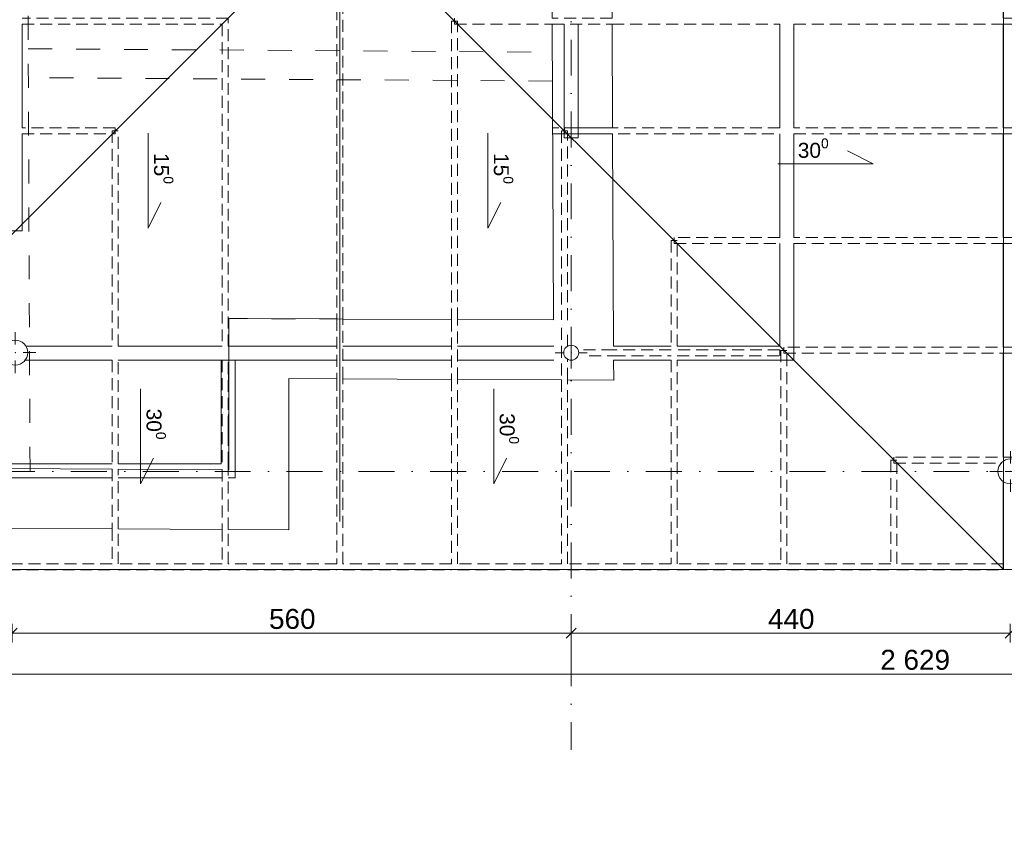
# Model space of a CAD drawing. Header units: millimetres. Extents: x -68772 to 137055, y -73300 to 19650.
# Tile 8 of 212: x -27459 to -17594, y -59524 to -51387. Entities that reach past the tile are written whole.
import ezdxf
from ezdxf.enums import TextEntityAlignment as Align

# ---------------------------------------------------------------- set-up
doc = ezdxf.new("R2010")
doc.units = ezdxf.units.MM
doc.header["$MEASUREMENT"] = 0
for name, pattern in [('Kropki i Kreski', [720, 360, -180, 0, -180]), ('Przerywana', [480, 240, -240]), ('Przerywana gęsta', [180, 120, -60])]:
    doc.linetypes.add(name, pattern=pattern)
for name, color, linetype in [('_drogi geometria', 7, 'Continuous'), ('Nowe_430-K Słupy', 7, 'Continuous'), ('Nowe_450-Sciana_oporowa_symb__osiowy', 7, 'Continuous'), ('Nowe_inny_obiekt_trwale_zwiazany_z_b', 7, 'Continuous'), ('Nowe_Panel', 7, 'Continuous')]:
    doc.layers.add(name, color=color, linetype=linetype)
for name, color, linetype, lineweight in [('_drogi geometria_Nr_pióra__1', 7, 'Continuous', 18), ('Nowe_430-K Słupy_Nr_pióra__1', 7, 'Continuous', 18), ('Nowe_430-K Słupy_Nr_pióra__7', 7, 'Continuous', 5), ('Nowe_450-Sciana_oporowa_symb__osiowy_Nr_pióra__139', 136, 'Continuous', 18), ('Nowe_810-G Ogólne_Nr_pióra__139', 136, 'Continuous', 18), ('Nowe_inny_obiekt_trwale_zwiazany_z_b_Nr_pióra__138', 138, 'Continuous', 18), ('Nowe_Panel_Nr_pióra__139', 136, 'Continuous', 18), ('Nowe_Panel_Nr_pióra__93', 7, 'Continuous', 20), ('Nowe_WOSZCZALSKI_tekst w ramce_Nr_pióra__7', 7, 'Continuous', 5), ('Walls_Nr_pióra__20', 20, 'Continuous', 18)]:
    doc.layers.add(name, color=color, linetype=linetype, lineweight=lineweight)
doc.styles.add('GENERATED_STYLE_1', font='arial.ttf')
doc.styles.add('GENERATED_STYLE_3', font='arial.ttf')
doc.dimstyles.new('GENERATED_STYLE__12', dxfattribs={"dimtxt": 200, "dimasz": 95, "dimexe": 0.18, "dimexo": 0.0625, "dimgap": 0.09, "dimtad": 1, "dimtih": 1, "dimtoh": 1, "dimdec": 0, "dimlfac": 0.1, "dimzin": 0, "dimdsep": 46, "dimtxsty": 'GENERATED_STYLE_3', "dimblk": 'ARROWHEAD_6', "dimblk1": 'ARROWHEAD_6', "dimblk2": 'ARROWHEAD_6', "dimcen": 0.09, "dimse1": 1, "dimse2": 1, "dimclrd": 7, "dimclre": 7, "dimclrt": 7, "dimadec": 1, "dimazin": 0, "dimtfac": 1, "dimtdec": 4, "dimtmove": 2, "dimatfit": 3, "dimfxl": 0, "dimtolj": 1, "dimtzin": 0, "dimarcsym": 0})
doc.dimstyles.new('GENERATED_STYLE__13', dxfattribs={"dimtxt": 200, "dimasz": 95, "dimexe": 0.18, "dimexo": 0.0625, "dimgap": 0.09, "dimtad": 1, "dimtih": 1, "dimtoh": 1, "dimdec": 0, "dimlfac": 0.1, "dimzin": 0, "dimdsep": 46, "dimtxsty": 'GENERATED_STYLE_3', "dimblk": 'ARROWHEAD_6', "dimblk1": 'ARROWHEAD_6', "dimblk2": 'ARROWHEAD_6', "dimcen": 0.09, "dimse1": 1, "dimse2": 1, "dimclrd": 7, "dimclre": 7, "dimclrt": 7, "dimadec": 1, "dimazin": 0, "dimtfac": 1, "dimtdec": 4, "dimtmove": 0, "dimatfit": 3, "dimfxl": 0, "dimtolj": 1, "dimtzin": 0, "dimarcsym": 0})
doc.dimstyles.new('GENERATED_STYLE__14', dxfattribs={"dimtxt": 200, "dimasz": 95, "dimexe": 0.18, "dimexo": 0.0625, "dimgap": 0.09, "dimtad": 1, "dimdec": 0, "dimlfac": 0.1, "dimzin": 0, "dimdsep": 46, "dimtxsty": 'GENERATED_STYLE_3', "dimblk": 'ARROWHEAD_6', "dimblk1": 'ARROWHEAD_6', "dimblk2": 'ARROWHEAD_6', "dimcen": 0.09, "dimse1": 1, "dimse2": 1, "dimclrd": 7, "dimclre": 7, "dimclrt": 7, "dimadec": 1, "dimazin": 0, "dimtfac": 1, "dimtdec": 4, "dimtmove": 0, "dimatfit": 3, "dimfxl": 0, "dimtolj": 1, "dimtzin": 0, "dimarcsym": 0})

# ---------------------------------------------------------------- blocks, each defined once
blk = doc.blocks.new('Ściana_98', base_point=(-17534.1, -56900.1))
at = {"layer": 'Nowe_450-Sciana_oporowa_symb__osiowy_Nr_pióra__139', "color": 136, "linetype": 'Continuous', "lineweight": 18}
for p, q in [((-17604.1, -46271.7), (-17464.1, -46271.7)), ((-17464.1, -46331.7), (-17604.1, -46331.7)), ((-17604.1, -47271.7), (-17464.1, -47271.7)), ((-17464.1, -47331.7), (-17604.1, -47331.7)), ((-17604.1, -48271.7), (-17464.1, -48271.7)), ((-17464.1, -48331.7), (-17604.1, -48331.7)), ((-17604.1, -49271.7), (-17464.1, -49271.7)), ((-17464.1, -49331.7), (-17604.1, -49331.7)), ((-17604.1, -50271.7), (-17464.1, -50271.7)), ((-17464.1, -50331.7), (-17604.1, -50331.7)), ((-17604.1, -51371.7), (-17464.1, -51371.7)), ((-17464.1, -51431.7), (-17604.1, -51431.7)), ((-17604.1, -52471.7), (-17464.1, -52471.7)), ((-17464.1, -52531.7), (-17604.1, -52531.7)), ((-17604.1, -53571.7), (-17464.1, -53571.7)), ((-17464.1, -53631.7), (-17604.1, -53631.7)), ((-17604.1, -54671.7), (-17464.1, -54671.7)), ((-17464.1, -54731.7), (-17604.1, -54731.7)), ((-17604.1, -55771.7), (-17464.1, -55771.7))]:
    blk.add_line(p, q, dxfattribs=at)
at = {"layer": 'Nowe_450-Sciana_oporowa_symb__osiowy_Nr_pióra__139', "color": 136, "linetype": 'Continuous', "lineweight": 18, "flags": 128}
for points in [[(-17464.1, -44311.3), (-17604.1, -44311.3)], [(-17604.1, -44311.3), (-17604.1, -45215)], [(-17464.1, -45215), (-17464.1, -44311.3)], [(-17604.1, -45416.6), (-17604.1, -46271.7)], [(-17464.1, -46271.7), (-17464.1, -45416.5)], [(-17604.1, -46331.7), (-17604.1, -47271.7)], [(-17464.1, -47271.7), (-17464.1, -46331.7)], [(-17604.1, -47331.7), (-17604.1, -48271.7)], [(-17464.1, -48271.7), (-17464.1, -47331.7)], [(-17604.1, -48331.7), (-17604.1, -49271.7)], [(-17464.1, -49271.7), (-17464.1, -48331.7)], [(-17604.1, -49331.7), (-17604.1, -50271.7)], [(-17464.1, -50271.7), (-17464.1, -49331.7)], [(-17604.1, -50331.7), (-17604.1, -50515)], [(-17464.1, -50515), (-17464.1, -50331.7)], [(-17604.1, -50716.6), (-17604.1, -51371.7)], [(-17464.1, -51371.7), (-17464.1, -50716.5)], [(-17604.1, -51431.7), (-17604.1, -52471.7)], [(-17464.1, -52471.7), (-17464.1, -51431.7)], [(-17604.1, -52531.7), (-17604.1, -53571.7)], [(-17464.1, -53571.7), (-17464.1, -52531.7)], [(-17604.1, -53631.7), (-17604.1, -54671.7)], [(-17464.1, -54671.7), (-17464.1, -53631.7)], [(-17604.1, -54731.7), (-17604.1, -55771.7)], [(-17464.1, -55771.7), (-17464.1, -54731.7)], [(-17604.1, -56015.8), (-17604.1, -56900.1)], [(-17464.1, -56900.1), (-17464.1, -56018.3)], [(-17604.1, -56900.1), (-17464.1, -56900.1)]]:
    blk.add_lwpolyline(points, dxfattribs=at)
blk = doc.blocks.new('Ściana_103', base_point=(-19771.4, -54731.7))
at = {"layer": 'Nowe_450-Sciana_oporowa_symb__osiowy_Nr_pióra__139', "color": 136, "linetype": 'Continuous', "lineweight": 18, "flags": 128}
for points in [[(-19841.4, -51431.7), (-19841.4, -52471.7)], [(-19701.4, -52471.7), (-19701.4, -51431.7)], [(-19841.4, -52531.7), (-19841.4, -53571.7)], [(-19701.4, -53571.7), (-19701.4, -52531.7)], [(-19841.4, -53631.7), (-19841.4, -54661.7)], [(-19701.4, -54801.7), (-19701.4, -53631.7)]]:
    blk.add_lwpolyline(points, dxfattribs=at)
blk = doc.blocks.new('Ściana_104', base_point=(-21933, -52570.1))
at = {"layer": 'Nowe_450-Sciana_oporowa_symb__osiowy_Nr_pióra__139', "color": 136, "linetype": 'Continuous', "lineweight": 18, "flags": 128}
for points in [[(-22003, -51431.7), (-22003, -52570.1)], [(-21863, -52570.1), (-21863, -51431.7)], [(-22003, -52570.1), (-21863, -52570.1)]]:
    blk.add_lwpolyline(points, dxfattribs=at)
blk = doc.blocks.new('Ściana_108', base_point=(-25401, -51401.7))
at = {"layer": 'Nowe_450-Sciana_oporowa_symb__osiowy_Nr_pióra__139', "color": 136, "linetype": 'Przerywana gęsta', "lineweight": 18, "flags": 128}
for points in [[(-25371, -54661.7), (-25371, -51371.7)], [(-25431, -51431.7), (-25431, -54661.7)], [(-25431, -54801.7), (-25431, -55839.6)], [(-25371, -55839.6), (-25371, -54801.7)], [(-25431, -56498.1), (-25431, -56841.7)], [(-25371, -56841.7), (-25371, -56498.5)]]:
    blk.add_lwpolyline(points, dxfattribs=at)
blk = doc.blocks.new('Ściana_109', base_point=(-26501.1, -52501.6))
at = {"layer": 'Nowe_450-Sciana_oporowa_symb__osiowy_Nr_pióra__139', "color": 136, "linetype": 'Przerywana gęsta', "lineweight": 18, "flags": 128}
for points in [[(-26531.1, -52501.6), (-26531.1, -54661.7)], [(-26471.1, -52501.6), (-26531.1, -52501.6)], [(-26471.1, -54661.7), (-26471.1, -52501.6)], [(-26531.1, -54801.7), (-26531.1, -55839.6)], [(-26471.1, -55839.6), (-26471.1, -54801.7)], [(-26531.1, -56492.2), (-26531.1, -56841.7)], [(-26471.1, -56841.7), (-26471.1, -56492.6)]]:
    blk.add_lwpolyline(points, dxfattribs=at)
blk = doc.blocks.new('Ściana_113', base_point=(-23101.2, -51401.8))
at = {"layer": 'Nowe_450-Sciana_oporowa_symb__osiowy_Nr_pióra__139', "color": 136, "linetype": 'Przerywana gęsta', "lineweight": 18, "flags": 128}
for points in [[(-23131.2, -51401.8), (-23131.3, -54392.8)], [(-23071.2, -51401.9), (-23131.2, -51401.8)], [(-23071.3, -54393.1), (-23071.2, -51401.9)], [(-23131.3, -54992.8), (-23131.4, -56841.7)], [(-23071.4, -56841.7), (-23071.3, -54993.1)]]:
    blk.add_lwpolyline(points, dxfattribs=at)
blk = doc.blocks.new('Ściana_114', base_point=(-22001.2, -52501.9))
at = {"layer": 'Nowe_450-Sciana_oporowa_symb__osiowy_Nr_pióra__139', "color": 136, "linetype": 'Przerywana gęsta', "lineweight": 18, "flags": 128}
for points in [[(-22031.2, -52501.9), (-22031.3, -54397.7)], [(-21971.2, -52501.9), (-22031.2, -52501.9)], [(-21971.3, -54398), (-21971.2, -52501.9)], [(-22031.3, -54997.7), (-22031.4, -56841.7)], [(-21971.4, -56841.7), (-21971.3, -54998)]]:
    blk.add_lwpolyline(points, dxfattribs=at)
blk = doc.blocks.new('Ściana_115', base_point=(-20901.1, -53601.9))
at = {"layer": 'Nowe_450-Sciana_oporowa_symb__osiowy_Nr_pióra__139', "color": 136, "linetype": 'Przerywana gęsta', "lineweight": 18, "flags": 128}
for points in [[(-20931.1, -53601.9), (-20931.2, -54661.7)], [(-20871.1, -53601.9), (-20931.1, -53601.9)], [(-20871.2, -54661.7), (-20871.1, -53601.9)], [(-20931.2, -54801.7), (-20931.3, -56841.7)], [(-20871.3, -56841.7), (-20871.2, -54801.7)]]:
    blk.add_lwpolyline(points, dxfattribs=at)
blk = doc.blocks.new('Ściana_116', base_point=(-19801.1, -54702))
at = {"layer": 'Nowe_450-Sciana_oporowa_symb__osiowy_Nr_pióra__139', "color": 136, "linetype": 'Przerywana gęsta', "lineweight": 18, "flags": 128}
for points in [[(-19831.1, -54702), (-19831.2, -56841.7)], [(-19771.1, -54702), (-19831.1, -54702)], [(-19771.2, -56841.7), (-19771.1, -54702)]]:
    blk.add_lwpolyline(points, dxfattribs=at)
blk = doc.blocks.new('Ściana_117', base_point=(-18701.1, -55802))
at = {"layer": 'Nowe_450-Sciana_oporowa_symb__osiowy_Nr_pióra__139', "color": 136, "linetype": 'Przerywana gęsta', "lineweight": 18, "flags": 128}
for points in [[(-18731.1, -55802), (-18731.1, -56841.7)], [(-18671.1, -55802), (-18731.1, -55802)], [(-18671.1, -56841.7), (-18671.1, -55802)]]:
    blk.add_lwpolyline(points, dxfattribs=at)
blk = doc.blocks.new('Ściana_118', base_point=(-24251.1, -50301.7))
at = {"layer": 'Nowe_450-Sciana_oporowa_symb__osiowy_Nr_pióra__139', "color": 136, "linetype": 'Przerywana gęsta', "lineweight": 18, "flags": 128}
for points in [[(-24281.1, -50371.7), (-24281.3, -54387.7)], [(-24221.3, -54387.9), (-24221.1, -50371.7)], [(-24281.3, -54987.7), (-24281.4, -56841.7)], [(-24221.4, -56841.7), (-24221.3, -54987.9)]]:
    blk.add_lwpolyline(points, dxfattribs=at)
blk = doc.blocks.new('Ściana_120', base_point=(-25369.3, -55909.6))
at = {"layer": 'Nowe_450-Sciana_oporowa_symb__osiowy_Nr_pióra__139', "color": 136, "linetype": 'Continuous', "lineweight": 18, "flags": 128}
for points in [[(-29831.7, -55839.6), (-30106.6, -55839.6)], [(-28731.2, -55839.6), (-29771.7, -55839.6)], [(-27631.2, -55839.6), (-28671.2, -55839.6)], [(-26531.1, -55839.6), (-27571.2, -55839.6)], [(-25439.3, -55839.6), (-26471.1, -55839.6)], [(-30246.6, -55979.6), (-29831.7, -55979.6)], [(-29771.7, -55979.6), (-28731.2, -55979.6)], [(-28671.2, -55979.6), (-27631.2, -55979.6)], [(-27571.2, -55979.6), (-26531.1, -55979.6)], [(-26471.1, -55979.6), (-25431, -55979.6)], [(-25371, -55979.6), (-25299.3, -55979.6)]]:
    blk.add_lwpolyline(points, dxfattribs=at)
blk = doc.blocks.new('Ściana_121', base_point=(-25369.3, -55909.6))
at = {"layer": 'Nowe_450-Sciana_oporowa_symb__osiowy_Nr_pióra__139', "color": 136, "linetype": 'Continuous', "lineweight": 18, "flags": 128}
for points in [[(-25299.3, -54801.7), (-25439.3, -54801.7)], [(-25439.3, -54801.7), (-25439.3, -55839.6)], [(-25299.3, -55979.6), (-25299.3, -54801.7)]]:
    blk.add_lwpolyline(points, dxfattribs=at)
blk = doc.blocks.new('Ściana_159', base_point=(-21506.8, -55000.1))
at = {"layer": 'Nowe_Panel_Nr_pióra__139', "color": 136, "linetype": 'Przerywana gęsta', "lineweight": 18}
for p, q in [((-24281.3, -54387.7), (-24281.3, -54987.7)), ((-24221.3, -54987.9), (-24221.3, -54387.9)), ((-23131.3, -54392.8), (-23131.3, -54992.8)), ((-23071.3, -54993.1), (-23071.3, -54393.1)), ((-22031.3, -54475.6), (-22031.3, -54997.7)), ((-21971.3, -54665.1), (-21971.3, -54535.6)), ((-21971.3, -54998), (-21971.3, -54785.9))]:
    blk.add_line(p, q, dxfattribs=at)
at = {"layer": 'Nowe_Panel_Nr_pióra__93', "color": 7, "linetype": 'Continuous', "lineweight": 20, "flags": 128}
for points in [[(-24281.3, -54387.7), (-25363.3, -54382.8)], [(-23131.3, -54392.8), (-24221.3, -54387.9)], [(-22109.5, -54397.4), (-23071.3, -54393.1)], [(-24763.3, -54985.5), (-24281.3, -54987.7)], [(-24221.3, -54987.9), (-23131.3, -54992.8)], [(-23071.3, -54993.1), (-22031.3, -54997.7)], [(-21971.3, -54998), (-21506.8, -55000.1)]]:
    blk.add_lwpolyline(points, dxfattribs=at)
blk = doc.blocks.new('Ściana_160', base_point=(-24763.3, -54985.5))
at = {"layer": 'Nowe_Panel_Nr_pióra__93', "color": 7, "linetype": 'Continuous', "lineweight": 20, "flags": 128}
for points in [[(-25363.3, -54382.8), (-25363.3, -55898.5)], [(-24763.3, -56501.7), (-24763.3, -54985.5)]]:
    blk.add_lwpolyline(points, dxfattribs=at)
blk = doc.blocks.new('Ściana_161', base_point=(-24763.3, -56501.7))
at = {"layer": 'Nowe_Panel_Nr_pióra__139', "color": 136, "linetype": 'Przerywana gęsta', "lineweight": 18}
for p, q in [((-29831.7, -55904.1), (-29831.7, -56474.5)), ((-29771.7, -56474.8), (-29771.7, -55874.8)), ((-28731.2, -55880.4), (-28731.2, -56480.4)), ((-28671.2, -56480.7), (-28671.2, -55880.7)), ((-27631.2, -55886.3), (-27631.2, -56486.3)), ((-27571.2, -56486.7), (-27571.2, -55886.6)), ((-26531.1, -55892.2), (-26531.1, -56492.2)), ((-26471.1, -56492.6), (-26471.1, -55892.5)), ((-25431, -55898.1), (-25431, -56498.1)), ((-25371, -56498.5), (-25371, -55898.5))]:
    blk.add_line(p, q, dxfattribs=at)
at = {"layer": 'Nowe_Panel_Nr_pióra__93', "color": 7, "linetype": 'Continuous', "lineweight": 20, "flags": 128}
for points in [[(-28731.2, -55880.4), (-29771.7, -55874.8)], [(-27631.2, -55886.3), (-28671.2, -55880.7)], [(-26531.1, -55892.2), (-27571.2, -55886.6)], [(-25431, -55898.1), (-26471.1, -55892.5)], [(-25363.3, -55898.5), (-25371, -55898.5)], [(-30399.6, -56471.5), (-29831.7, -56474.5)], [(-29771.7, -56474.8), (-28731.2, -56480.4)], [(-28671.2, -56480.7), (-27631.2, -56486.3)], [(-27571.2, -56486.7), (-26531.1, -56492.2)], [(-26471.1, -56492.6), (-25431, -56498.1)], [(-25371, -56498.5), (-24763.3, -56501.7)]]:
    blk.add_lwpolyline(points, dxfattribs=at)
blk = doc.blocks.new('Ściana_163', base_point=(-4731.7, -51401.7))
at = {"layer": 'Nowe_450-Sciana_oporowa_symb__osiowy_Nr_pióra__139', "color": 136, "linetype": 'Przerywana gęsta', "lineweight": 18, "flags": 128}
for points in [[(-23101.3, -51371.7), (-23101.3, -51431.7)], [(-23101.3, -51431.7), (-22122.5, -51431.7)], [(-21522.5, -51431.7), (-19841.4, -51431.7)], [(-19701.4, -51431.7), (-17574.2, -51431.7)]]:
    blk.add_lwpolyline(points, dxfattribs=at)
blk = doc.blocks.new('Ściana_164', base_point=(-4731.7, -52501.7))
at = {"layer": 'Nowe_450-Sciana_oporowa_symb__osiowy_Nr_pióra__139', "color": 136, "linetype": 'Przerywana gęsta', "lineweight": 18, "flags": 128}
for points in [[(-19841.4, -52471.7), (-22001.4, -52471.7)], [(-22001.4, -52471.7), (-22001.4, -52531.7)], [(-15503.4, -52471.7), (-19701.4, -52471.7)], [(-22001.4, -52531.7), (-19841.4, -52531.7)], [(-19701.4, -52531.7), (-15503.4, -52531.7)]]:
    blk.add_lwpolyline(points, dxfattribs=at)
blk = doc.blocks.new('Ściana_165', base_point=(-4731.7, -53601.7))
at = {"layer": 'Nowe_450-Sciana_oporowa_symb__osiowy_Nr_pióra__139', "color": 136, "linetype": 'Przerywana gęsta', "lineweight": 18, "flags": 128}
for points in [[(-19841.4, -53571.7), (-20901.4, -53571.7)], [(-20901.4, -53571.7), (-20901.4, -53631.7)], [(-20901.4, -53631.7), (-19841.4, -53631.7)], [(-15503.4, -53571.7), (-19701.4, -53571.7)], [(-19701.4, -53631.7), (-15503.4, -53631.7)]]:
    blk.add_lwpolyline(points, dxfattribs=at)
blk = doc.blocks.new('Ściana_166', base_point=(-4731.7, -54701.7))
at = {"layer": 'Nowe_450-Sciana_oporowa_symb__osiowy_Nr_pióra__139', "color": 136, "linetype": 'Przerywana gęsta', "lineweight": 18, "flags": 128}
for points in [[(-15503.4, -54671.7), (-19801.4, -54671.7)], [(-19801.4, -54671.7), (-19801.4, -54731.7)], [(-19801.4, -54731.7), (-15503.4, -54731.7)]]:
    blk.add_lwpolyline(points, dxfattribs=at)
blk = doc.blocks.new('Ściana_167', base_point=(-4731.7, -55801.7))
at = {"layer": 'Nowe_450-Sciana_oporowa_symb__osiowy_Nr_pióra__139', "color": 136, "linetype": 'Przerywana gęsta', "lineweight": 18, "flags": 128}
for points in [[(-15503.4, -55771.7), (-18701.4, -55771.7)], [(-18701.4, -55771.7), (-18701.4, -55831.7)], [(-18701.4, -55831.7), (-17618.9, -55831.7)]]:
    blk.add_lwpolyline(points, dxfattribs=at)
blk = doc.blocks.new('Ściana_168', base_point=(-17603, -56871.7))
at = {"layer": 'Nowe_450-Sciana_oporowa_symb__osiowy_Nr_pióra__139', "color": 136, "linetype": 'Przerywana gęsta', "lineweight": 18, "flags": 128}
for points in [[(-26531.1, -56841.7), (-27571.2, -56841.7)], [(-27571.2, -56901.7), (-26531.1, -56901.7)], [(-25431, -56841.7), (-26471.1, -56841.7)], [(-26471.1, -56901.7), (-25431, -56901.7)], [(-24281.4, -56841.7), (-25371, -56841.7)], [(-25371, -56901.7), (-24281.4, -56901.7)], [(-23131.4, -56841.7), (-24221.4, -56841.7)], [(-24221.4, -56901.7), (-23131.4, -56901.7)], [(-22031.4, -56841.7), (-23071.4, -56841.7)], [(-23071.4, -56901.7), (-22031.4, -56901.7)], [(-20931.3, -56841.7), (-21971.4, -56841.7)], [(-21971.4, -56901.7), (-20931.3, -56901.7)], [(-19831.2, -56841.7), (-20871.3, -56841.7)], [(-20871.3, -56901.7), (-19831.2, -56901.7)], [(-18731.1, -56841.7), (-19771.2, -56841.7)], [(-19771.2, -56901.7), (-18731.1, -56901.7)], [(-17603, -56841.7), (-18671.1, -56841.7)], [(-18671.1, -56901.7), (-17603, -56901.7)], [(-17603, -56901.7), (-17603, -56841.7)]]:
    blk.add_lwpolyline(points, dxfattribs=at)
blk = doc.blocks.new('Ściana_169', base_point=(-26501.2, -52501.7))
at = {"layer": 'Nowe_450-Sciana_oporowa_symb__osiowy_Nr_pióra__139', "color": 136, "linetype": 'Przerywana gęsta', "lineweight": 18, "flags": 128}
for points in [[(-30246.6, -52471.7), (-30913.8, -52471.7)], [(-30913.8, -52471.7), (-30913.8, -52531.7)], [(-28801.5, -52471.7), (-30106.6, -52471.7)], [(-27574.6, -52471.7), (-28661.5, -52471.7)], [(-26501.2, -52471.7), (-27434.6, -52471.7)], [(-26501.2, -52531.7), (-26501.2, -52471.7)], [(-30913.8, -52531.7), (-30246.6, -52531.7)], [(-30106.6, -52531.7), (-28801.5, -52531.7)], [(-28661.5, -52531.7), (-27574.6, -52531.7)], [(-27434.6, -52531.7), (-26501.2, -52531.7)]]:
    blk.add_lwpolyline(points, dxfattribs=at)
blk = doc.blocks.new('Ściana_170', base_point=(-25401, -51401.7))
at = {"layer": 'Nowe_450-Sciana_oporowa_symb__osiowy_Nr_pióra__139', "color": 136, "linetype": 'Przerywana gęsta', "lineweight": 18, "flags": 128}
for points in [[(-30246.6, -51371.7), (-30917.1, -51371.7)], [(-30917.1, -51371.7), (-30917.1, -51431.7)], [(-28801.5, -51371.7), (-30106.6, -51371.7)], [(-27574.6, -51371.7), (-28661.5, -51371.7)], [(-25371, -51371.7), (-27434.6, -51371.7)], [(-30917.1, -51431.7), (-30246.6, -51431.7)], [(-30106.6, -51431.7), (-28801.5, -51431.7)], [(-28661.5, -51431.7), (-27574.6, -51431.7)], [(-27434.6, -51431.7), (-25431, -51431.7)]]:
    blk.add_lwpolyline(points, dxfattribs=at)
blk = doc.blocks.new('Ściana_205', base_point=(-19771.4, -54731.7))
at = {"layer": 'Nowe_450-Sciana_oporowa_symb__osiowy_Nr_pióra__139', "color": 136, "linetype": 'Continuous', "lineweight": 18, "flags": 128}
for points in [[(-27631.2, -54661.7), (-28661.5, -54661.7)], [(-26531.1, -54661.7), (-27395.2, -54661.7)], [(-25431, -54661.7), (-26471.1, -54661.7)], [(-24281.3, -54661.7), (-25371, -54661.7)], [(-23131.3, -54661.7), (-24221.3, -54661.7)], [(-22108.3, -54661.7), (-23071.3, -54661.7)], [(-20931.2, -54661.7), (-21508.3, -54661.7)], [(-19841.4, -54661.7), (-20871.2, -54661.7)], [(-28801.5, -54801.7), (-28731.5, -54801.7)], [(-28671.2, -54801.7), (-27631.2, -54801.7)], [(-27409.1, -54801.7), (-26531.1, -54801.7)], [(-26471.1, -54801.7), (-25431, -54801.7)], [(-25371, -54801.7), (-24281.3, -54801.7)], [(-24221.3, -54801.7), (-23131.3, -54801.7)], [(-23071.3, -54801.7), (-22107.7, -54801.7)], [(-21507.7, -54801.7), (-20931.2, -54801.7)], [(-20871.2, -54801.7), (-19701.4, -54801.7)]]:
    blk.add_lwpolyline(points, dxfattribs=at)
blk = doc.blocks.new('Ściana_222', base_point=(-21527.1, -50371.7))
at = {"layer": 'Nowe_Panel_Nr_pióra__139', "color": 136, "linetype": 'Przerywana gęsta', "lineweight": 18}
for p, q in [((-21522.7, -51371.7), (-22122.7, -51371.7)), ((-22122.5, -51431.7), (-21522.5, -51431.7)), ((-21517.9, -52471.7), (-22117.9, -52471.7)), ((-22117.7, -52531.7), (-21517.7, -52531.7)), ((-21508.2, -54695.5), (-21811.4, -54695.5)), ((-21751.4, -54755.5), (-21507.9, -54755.5))]:
    blk.add_line(p, q, dxfattribs=at)
at = {"layer": 'Nowe_Panel_Nr_pióra__93', "color": 7, "linetype": 'Continuous', "lineweight": 20, "flags": 128}
for points in [[(-21527.1, -50371.7), (-22127.1, -50374.3)], [(-22127.1, -50374.3), (-22122.7, -51371.7)], [(-21522.7, -51371.7), (-21527.1, -50371.7)], [(-22122.5, -51431.7), (-22109.5, -54397.4)], [(-21517.9, -52471.7), (-21522.5, -51431.7)], [(-21508.3, -54661.7), (-21517.7, -52531.7)], [(-21506.8, -55000.1), (-21507.7, -54801.7)]]:
    blk.add_lwpolyline(points, dxfattribs=at)
blk = doc.blocks.new('Ściana_261', base_point=(-27504.6, -53504.9))
at = {"layer": 'Nowe_450-Sciana_oporowa_symb__osiowy_Nr_pióra__139', "color": 136, "linetype": 'Continuous', "lineweight": 18, "flags": 128}
for points in [[(-27434.6, -52471.7), (-27434.6, -51431.7)], [(-27434.6, -53504.9), (-27434.6, -52531.7)], [(-27574.6, -53504.9), (-27434.6, -53504.9)]]:
    blk.add_lwpolyline(points, dxfattribs=at)
blk = doc.blocks.new('Ściana_262', base_point=(-19841.4, -54725.5))
at = {"layer": 'Nowe_450-Sciana_oporowa_symb__osiowy_Nr_pióra__139', "color": 136, "linetype": 'Przerywana gęsta', "lineweight": 18, "flags": 128}
for points in [[(-20931.2, -54695.5), (-21508.2, -54695.5)], [(-19841.4, -54695.5), (-20871.2, -54695.5)], [(-19841.4, -54755.5), (-19841.4, -54695.5)], [(-21507.9, -54755.5), (-20931.2, -54755.5)], [(-20871.2, -54755.5), (-19841.4, -54755.5)]]:
    blk.add_lwpolyline(points, dxfattribs=at)
blk = doc.blocks.new('Standardowy znacznik osi_4')
at = {"layer": 'Nowe_inny_obiekt_trwale_zwiazany_z_b_Nr_pióra__138', "color": 138, "linetype": 'Kropki i Kreski', "lineweight": 18}
for q in [(0, 0), (24512.7, 0)]:
    blk.add_line((1000, 0), q, dxfattribs=at)
at = {"layer": 'Nowe_inny_obiekt_trwale_zwiazany_z_b_Nr_pióra__138', "color": 138, "lineweight": 18, "style": 'GENERATED_STYLE_1'}
blk.add_attdef('AC_MarkerText_1', text='', height=600, rotation=270, dxfattribs=at).set_placement((26012.7, 34.3), align=Align.MIDDLE_CENTER)
blk = doc.blocks.new('Standardowy znacznik osi_5')
at = {"layer": 'Nowe_inny_obiekt_trwale_zwiazany_z_b_Nr_pióra__138', "color": 138, "linetype": 'Kropki i Kreski', "lineweight": 18}
blk.add_line((1000, 0), (31616.4, 0), dxfattribs=at)
at = {"layer": 'Nowe_inny_obiekt_trwale_zwiazany_z_b_Nr_pióra__138', "color": 138, "lineweight": 18, "style": 'GENERATED_STYLE_1'}
for tag, p in [('AC_MarkerText_1_0', (-500, 34.3)), ('AC_MarkerText_1_1', (33116.4, 34.3))]:
    blk.add_attdef(tag, text='', height=600, dxfattribs=at).set_placement(p, align=Align.MIDDLE_CENTER)
blk = doc.blocks.new('*D865')
at = {"layer": '_drogi geometria_Nr_pióra__1', "color": 7, "linetype": 'Continuous', "lineweight": 18}
for p, q in [((-30850.3, -57897.3), (-30950.3, -57997.3)), ((-30900.3, -58041.1), (-30900.3, -57853.6)), ((-4661.7, -57997.3), (-4561.7, -57897.3)), ((-4611.7, -58041.1), (-4611.7, -57853.6)), ((-30975.3, -57947.3), (-30900.3, -57947.3)), ((-30900.3, -57947.3), (-4611.7, -57947.3)), ((-4611.7, -57947.3), (-4536.7, -57947.3))]:
    blk.add_line(p, q, dxfattribs=at)
at = {"layer": '_drogi geometria_Nr_pióra__1', "color": 7, "lineweight": 18, "insert": (-18836.3, -57907.3), "char_height": 200, "attachment_point": 7, "style": 'GENERATED_STYLE_3'}
blk.add_mtext('\\A1;2\\~629', dxfattribs=at)
blk = doc.blocks.new('ARROWHEAD_6')
at = {"color": 0, "linetype": 'Continuous', "lineweight": 0}
for p, q in [((0, 0), (-1, 0)), ((-0.5, -0.5), (0.5, 0.5))]:
    blk.add_line(p, q, dxfattribs=at)
blk = doc.blocks.new('*D879')
at = {"layer": '_drogi geometria_Nr_pióra__1', "color": 7, "linetype": 'Continuous', "lineweight": 18}
for p, q in [((-27483, -57487.7), (-27583, -57587.7)), ((-27533, -57631.5), (-27533, -57444)), ((-21883, -57487.7), (-21983, -57587.7)), ((-21933, -57631.5), (-21933, -57444)), ((-27533, -57537.7), (-21933, -57537.7))]:
    blk.add_line(p, q, dxfattribs=at)
at = {"layer": '_drogi geometria_Nr_pióra__1', "color": 7, "lineweight": 18, "insert": (-24960.7, -57497.7), "char_height": 200, "attachment_point": 7, "style": 'GENERATED_STYLE_3'}
blk.add_mtext('\\A1;560', dxfattribs=at)
blk = doc.blocks.new('*D880')
at = {"layer": '_drogi geometria_Nr_pióra__1', "color": 7, "linetype": 'Continuous', "lineweight": 18}
for p, q in [((-21883, -57487.7), (-21983, -57587.7)), ((-21933, -57631.5), (-21933, -57444)), ((-17484.1, -57487.7), (-17584.1, -57587.7)), ((-17534.1, -57631.5), (-17534.1, -57444)), ((-21933, -57537.7), (-17534.1, -57537.7))]:
    blk.add_line(p, q, dxfattribs=at)
at = {"layer": '_drogi geometria_Nr_pióra__1', "color": 7, "lineweight": 18, "insert": (-19961.2, -57497.7), "char_height": 200, "attachment_point": 7, "style": 'GENERATED_STYLE_3'}
blk.add_mtext('\\A1;440', dxfattribs=at)
blk = doc.blocks.new('*D892')
at = {"layer": '_drogi geometria_Nr_pióra__1', "color": 7, "linetype": 'Continuous', "lineweight": 18}
for p, q in [((-31289.5, -55916.3), (-31477, -55916.3)), ((-31433.3, -55866.3), (-31333.3, -55966.3)), ((-31383.3, -56900.1), (-31383.3, -55916.3)), ((-31289.5, -56900.1), (-31477, -56900.1)), ((-31433.3, -56850.1), (-31333.3, -56950.1)), ((-31383.3, -56975.1), (-31383.3, -56900.1))]:
    blk.add_line(p, q, dxfattribs=at)
at = {"layer": '_drogi geometria_Nr_pióra__1', "color": 7, "lineweight": 18, "insert": (-31423.3, -56560), "char_height": 200, "attachment_point": 7, "rotation": 90, "style": 'GENERATED_STYLE_3'}
blk.add_mtext('\\A1;98', dxfattribs=at)
blk = doc.blocks.new('*D893')
at = {"layer": '_drogi geometria_Nr_pióra__1', "color": 7, "linetype": 'Continuous', "lineweight": 18}
for p, q in [((-31433.3, -50567.4), (-31333.3, -50667.4)), ((-31289.5, -50617.4), (-31477, -50617.4)), ((-31383.3, -55916.3), (-31383.3, -50617.4)), ((-31289.5, -55916.3), (-31477, -55916.3)), ((-31433.3, -55866.3), (-31333.3, -55966.3))]:
    blk.add_line(p, q, dxfattribs=at)
at = {"layer": '_drogi geometria_Nr_pióra__1', "color": 7, "lineweight": 18, "insert": (-31423.3, -53494.5), "char_height": 200, "attachment_point": 7, "rotation": 90, "style": 'GENERATED_STYLE_3'}
blk.add_mtext('\\A1;530', dxfattribs=at)
blk = doc.blocks.new('Słup_7', base_point=(-17532.8, -55916.3))
at = {"layer": 'Nowe_430-K Słupy_Nr_pióra__1', "color": 7, "linetype": 'Continuous', "lineweight": 18, "flags": 128}
blk.add_lwpolyline([(-17407.8, -55916.3, 1), (-17657.8, -55916.3, 1)], format="xyb", close=True, dxfattribs=at)
at = {"layer": 'Nowe_430-K Słupy_Nr_pióra__7', "color": 7, "linetype": 'Continuous', "lineweight": 5}
for p, q in [((-17532.8, -55836.3), (-17532.8, -55711.3)), ((-17612.8, -55916.3), (-17737.8, -55916.3)), ((-17452.8, -55916.3), (-17327.8, -55916.3)), ((-17532.8, -55996.3), (-17532.8, -56121.3))]:
    blk.add_line(p, q, dxfattribs=at)
blk.add_point((-17532.8, -55916.3), dxfattribs=at)
blk = doc.blocks.new('Słup_13', base_point=(-27502.9, -54724.8))
at = {"layer": 'Nowe_430-K Słupy_Nr_pióra__1', "color": 7, "linetype": 'Continuous', "lineweight": 18, "flags": 128}
blk.add_lwpolyline([(-27377.9, -54724.8, 1), (-27627.9, -54724.7, 1)], format="xyb", close=True, dxfattribs=at)
at = {"layer": 'Nowe_430-K Słupy_Nr_pióra__7', "color": 7, "linetype": 'Continuous', "lineweight": 5}
for p, q in [((-27502.9, -54644.8), (-27502.9, -54519.8)), ((-27582.9, -54724.7), (-27707.9, -54724.7)), ((-27422.9, -54724.8), (-27297.9, -54724.8)), ((-27502.9, -54804.8), (-27502.9, -54929.8))]:
    blk.add_line(p, q, dxfattribs=at)
blk.add_point((-27502.9, -54724.8), dxfattribs=at)
blk = doc.blocks.new('Słup_17', base_point=(-21933, -54725.5))
at = {"layer": 'Nowe_430-K Słupy_Nr_pióra__1', "color": 7, "linetype": 'Continuous', "lineweight": 18, "flags": 128}
blk.add_lwpolyline([(-21858, -54725.5, 1), (-22008, -54725.5, 1)], format="xyb", close=True, dxfattribs=at)
at = {"layer": 'Nowe_430-K Słupy_Nr_pióra__7', "color": 7, "linetype": 'Continuous', "lineweight": 5}
for p, q in [((-21933, -54645.5), (-21933, -54565.5)), ((-22013, -54725.5), (-22093, -54725.5)), ((-21853, -54725.5), (-21773, -54725.5)), ((-21933, -54805.5), (-21933, -54885.5))]:
    blk.add_line(p, q, dxfattribs=at)
blk.add_point((-21933, -54725.5), dxfattribs=at)

msp = doc.modelspace()

# ---------------------------------------------------------------- linework, layer by layer
at = {"layer": 'Nowe_810-G Ogólne_Nr_pióra__139', "color": 136, "linetype": 'Continuous', "lineweight": 18}
for p, q in [((-24251.4, -56418.6), (-24250.9, -34765.8)), ((-30900.3, -56900.1), (-24251.1, -50251.9)), ((-17603, -56900.1), (-24251.1, -50251.9)), ((-26172.8, -52524.3), (-26172.8, -53478.6)), ((-22768.1, -52524.3), (-22768.1, -53478.6)), ((-18908.3, -52831.6), (-19165.6, -52702.9)), ((-19862.7, -52831.6), (-18908.3, -52831.6)), ((-26172.8, -53478.6), (-26044.1, -53221.3)), ((-22768.1, -53478.6), (-22639.4, -53221.3)), ((-26247.8, -55086.9), (-26247.8, -56041.3)), ((-22709.4, -55086.9), (-22709.4, -56041.3)), ((-26247.8, -56041.3), (-26119.1, -55783.9)), ((-22709.4, -56041.3), (-22580.8, -55783.9)), ((-4611.7, -56900.1), (-17934.1, -56900.1))]:
    msp.add_line(p, q, dxfattribs=at)
at = {"layer": 'Nowe_810-G Ogólne_Nr_pióra__139', "color": 136, "linetype": 'Continuous', "lineweight": 18, "flags": 128}
msp.add_lwpolyline([(-30900.3, -56900.1), (-30968.4, -34668.7), (-17603, -34668.7), (-17603, -56900.1)], close=True, dxfattribs=at)
at = {"layer": 'Walls_Nr_pióra__20', "color": 20, "linetype": 'Przerywana', "lineweight": 18}
for p, q in [((-27355.2, -55909.6), (-27407.1, -43881.3)), ((-27373.5, -51678.4), (-22121.2, -51712.2)), ((-22120, -52002.3), (-27372.2, -51968.4)), ((-25363.3, -54382.8), (-25370, -55895.3)), ((-24216.5, -54388), (-25363.3, -54382.8))]:
    msp.add_line(p, q, dxfattribs=at)

# ---------------------------------------------------------------- block references
at = {"layer": 'Nowe_430-K Słupy', "color": 7, "lineweight": 18}
for name, p in [('Słup_13', (-27502.9, -54724.8)), ('Słup_17', (-21933, -54725.5)), ('Słup_7', (-17532.8, -55916.3))]:
    msp.add_blockref(name, p, dxfattribs=at)
at = {"layer": 'Nowe_450-Sciana_oporowa_symb__osiowy', "color": 136, "lineweight": 18}
for name, p in [('Ściana_103', (-19771.4, -54731.7)), ('Ściana_261', (-27504.6, -53504.9)), ('Ściana_104', (-21933, -52570.1)), ('Ściana_98', (-17534.1, -56900.1)), ('Ściana_118', (-24251.1, -50301.7)), ('Ściana_170', (-25401, -51401.7)), ('Ściana_108', (-25401, -51401.7)), ('Ściana_163', (-4731.7, -51401.7)), ('Ściana_113', (-23101.2, -51401.8)), ('Ściana_169', (-26501.2, -52501.7)), ('Ściana_164', (-4731.7, -52501.7)), ('Ściana_109', (-26501.1, -52501.6)), ('Ściana_114', (-22001.2, -52501.9)), ('Ściana_115', (-20901.1, -53601.9)), ('Ściana_165', (-4731.7, -53601.7)), ('Ściana_205', (-19771.4, -54731.7)), ('Ściana_262', (-19841.4, -54725.5)), ('Ściana_116', (-19801.1, -54702)), ('Ściana_166', (-4731.7, -54701.7)), ('Ściana_121', (-25369.3, -55909.6)), ('Ściana_117', (-18701.1, -55802)), ('Ściana_167', (-4731.7, -55801.7)), ('Ściana_120', (-25369.3, -55909.6)), ('Ściana_168', (-17603, -56871.7))]:
    msp.add_blockref(name, p, dxfattribs=at)
at = {"layer": 'Nowe_inny_obiekt_trwale_zwiazany_z_b', "color": 27, "linetype": 'Continuous', "lineweight": 5, "zscale": 1000, "rotation": 90}
msp.add_blockref('Standardowy znacznik osi_4', (-21933, -58708.3), dxfattribs=at)
at = {"layer": 'Nowe_inny_obiekt_trwale_zwiazany_z_b', "color": 27, "linetype": 'Continuous', "lineweight": 5, "zscale": 1000}
msp.add_blockref('Standardowy znacznik osi_5', (-32986.1, -55916.3), dxfattribs=at)
at = {"layer": 'Nowe_Panel', "color": 7, "lineweight": 20}
for name, p in [('Ściana_222', (-21527.1, -50371.7)), ('Ściana_159', (-21506.8, -55000.1)), ('Ściana_160', (-24763.3, -54985.5)), ('Ściana_161', (-24763.3, -56501.7))]:
    msp.add_blockref(name, p, dxfattribs=at)

# ---------------------------------------------------------------- texts
at = {"layer": 'Nowe_WOSZCZALSKI_tekst w ramce_Nr_pióra__7', "color": 7, "linetype": 'Continuous', "lineweight": 5, "insert": (-19508.1, -52696.6), "char_height": 150, "attachment_point": 5, "style": 'GENERATED_STYLE_1'}
msp.add_mtext('\\A1;30{\\H0.66x;\\S0^  ;}', dxfattribs=at)
at = {"layer": 'Nowe_WOSZCZALSKI_tekst w ramce_Nr_pióra__7', "color": 7, "linetype": 'Continuous', "lineweight": 5, "char_height": 150, "attachment_point": 5, "rotation": 270, "style": 'GENERATED_STYLE_1'}
for s, insert in [('\\A1;15{\\H0.66x;\\S0^  ;}', (-26037.8, -52878.9)), ('\\A1;15{\\H0.66x;\\S0^  ;}', (-22633.1, -52878.9)), ('\\A1;30{\\H0.66x;\\S0^  ;}', (-26112.9, -55441.5)), ('\\A1;30{\\H0.66x;\\S0^  ;}', (-22574.5, -55486.6))]:
    msp.add_mtext(s, dxfattribs=dict(at, insert=insert))

# ---------------------------------------------------------------- dimensions: what is measured, and where the dimension line sits
at = {"layer": '_drogi geometria', "color": 7, "linetype": 'Continuous', "lineweight": 18}
for base, p1, p2, picture, middle in [((-31383.3, -50617.4), (-3842.2, -55916.3), (-4240.1, -50617.4), '*D893', (-31523.3, -53265.8)), ((-31383.3, -55916.3), (-4611.7, -56900.1), (-3842.2, -55916.3), '*D892', (-31523.3, -56407.5))]:
    dim = msp.add_linear_dim(base=base, p1=p1, p2=p2, angle=90, dimstyle='GENERATED_STYLE__14', dxfattribs=at)
    dim.commit()
    dim.dimension.update_dxf_attribs({"geometry": picture, "text_midpoint": middle, "dimtype": 160, "text_rotation": 90})
for base, p1, p2, dimstyle, picture, middle in [((-4611.7, -57947.3), (-30900.3, -56900.1), (-4611.7, -56900.1), 'GENERATED_STYLE__12', '*D865', (-18492.8, -57807.3)), ((-21933, -57537.7), (-27533, -59068.1), (-21933, -59524.4), 'GENERATED_STYLE__13', '*D879', (-24732, -57397.7)), ((-17534.1, -57537.7), (-21933, -59524.4), (-17534.1, -59493.8), 'GENERATED_STYLE__13', '*D880', (-19732.5, -57397.7))]:
    dim = msp.add_linear_dim(base=base, p1=p1, p2=p2, dimstyle=dimstyle, dxfattribs=at)
    dim.commit()
    dim.dimension.update_dxf_attribs({"geometry": picture, "text_midpoint": middle, "dimtype": 160})

doc.saveas('drawing.dxf')
